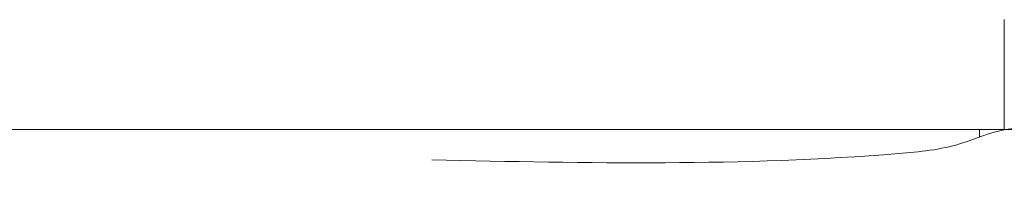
# Model space of a CAD drawing. Header units: millimetres. Extents: x -37887 to 94344, y -69777 to 116976.
# Tile 114 of 205: x -1171 to 2184, y 66061 to 66657. Entities that reach past the tile are written whole.
import ezdxf

# ---------------------------------------------------------------- set-up
doc = ezdxf.new("R2010")
doc.units = ezdxf.units.MM
doc.layers.add('01_inwentaryzacja', color=8, linetype='Continuous', lineweight=9)
doc.layers.add('02_odbudowa', color=7, linetype='Continuous', lineweight=30)

msp = doc.modelspace()

# ---------------------------------------------------------------- linework, layer by layer
at = {"layer": '01_inwentaryzacja'}
for p, q in [((2183.9, 66656.6), (2183.9, 66281.6)), ((2099.8, 66281.6), (2099.8, 66256.4)), ((2183.9, 66281.6), (2099.8, 66281.6))]:
    msp.add_line(p, q, dxfattribs=at)
msp.add_spline([(233.5, 66178.2), (1823.3, 66200.1), (2034.7, 66233.8), (2187.8, 66281.6), (2339.9, 66281.6), (2576.7, 66281.6), (2991.9, 66281.6), (4810.8, 66260.8), (5600.4, 66281.6), (6055.5, 66281.6), (6421.3, 66263.1), (6579.3, 66206.5), (7007.7, 66143.9), (7947.3, 66061)], degree=3, dxfattribs=at)
at = {"layer": '02_odbudowa', "lineweight": 5}
msp.add_lwpolyline([(10089.9, 66281.6), (-8832.9, 66281.6)], dxfattribs=at)

doc.saveas('drawing.dxf')
